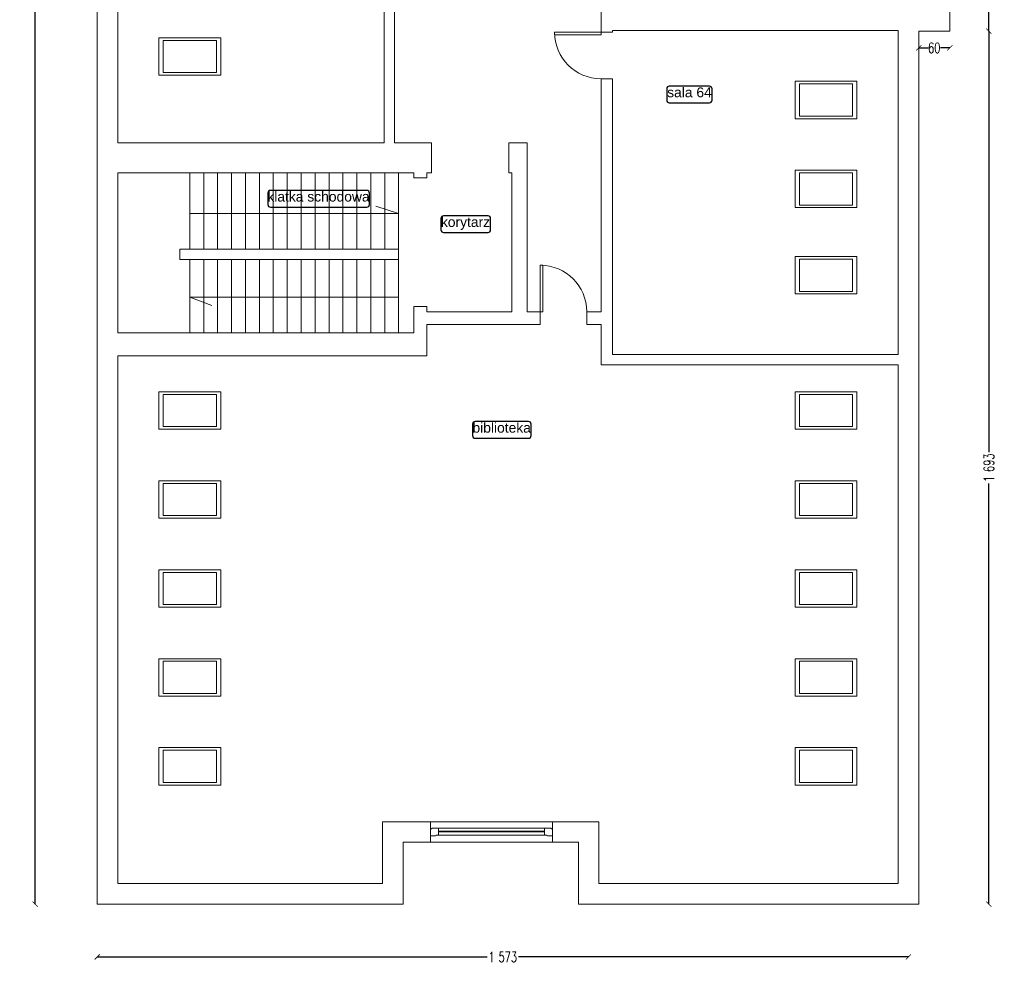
# Model space of a CAD drawing. Header units: centimetres. Extents: x -28146 to 19487, y -25160 to -2224.
# Tile 28 of 29: x 17578 to 19487, y -21728 to -19880. Entities that reach past the tile are written whole.
import ezdxf
from ezdxf.enums import TextEntityAlignment as Align

# ---------------------------------------------------------------- set-up
doc = ezdxf.new("R2010")
doc.units = ezdxf.units.CM
doc.header["$LTSCALE"] = 10
doc.linetypes.add('CONTINU', pattern=[0, 0])
for name, color, linetype, lineweight, true_color in [('IS_Okno_Drzwi', 7, 'Continuous', 9, 0x000000), ('IS_Room (Automatic)', 7, 'Continuous', 25, 0x000000), ('IS_Ściana1', 7, 'Continuous', 9, 0x000000)]:
    doc.layers.add(name, color=color, linetype=linetype, lineweight=lineweight, true_color=true_color)
doc.layers.add('Urzadzenia', color=7, linetype='CONTINU', lineweight=5)
doc.styles.add('Arial_____', font='arial.ttf')
doc.styles.add('styl1', font='simplex.shx', dxfattribs={"width": 0.7})
doc.dimstyles.new('100', dxfattribs={"dimtxt": 20, "dimasz": 10, "dimexe": 1.25, "dimexo": 0, "dimtad": 0, "dimdec": 1, "dimdsep": 46, "dimlunit": 6, "dimtxsty": 'styl1', "dimblk1": 'ARCHTICK', "dimblk2": 'ARCHTICK', "dimsah": 1, "dimcen": 5, "dimse1": 1, "dimse2": 1, "dimclrt": 256, "dimadec": 0, "dimazin": 0, "dimtfac": 1, "dimtdec": 1, "dimtmove": 0, "dimatfit": 3, "dimldrblk": 'ARCHTICK', "dimfxl": 1.25, "dimtolj": 1, "dimtzin": 0, "dimarcsym": 0})

# ---------------------------------------------------------------- blocks, each defined once
blk = doc.blocks.new('4_CoTo_OknoWScianie_2360_900_400_150_0_15_0_0_ExportItem_1_50_0_False__87f71fa3-f148-4722-b574-2038bd8a55f3_ExportItem')
at = {"layer": 'IS_Okno_Drzwi', "lineweight": -2}
blk.add_lwpolyline([(-1.18, -0.075), (-1.085, -0.075), (-1.075, -0.065), (-1.075, -0.06), (-1.03, -0.06), (-1.03, 0.075), (-1.1475, 0.075), (-1.1575, 0.065), (-1.1575, 0.06), (-1.18, 0.06)], close=True, dxfattribs=at)
at = {"layer": 'IS_Okno_Drzwi', "lineweight": -2, "extrusion": (0, 0, -1)}
for points in [[(1.03, 0.075), (-1.03, 0.075), (-1.03, -0.06), (1.03, -0.06)], [(-1.18, -0.075), (-1.085, -0.075), (-1.075, -0.065), (-1.075, -0.06), (-1.03, -0.06), (-1.03, 0.075), (-1.1475, 0.075), (-1.1575, 0.065), (-1.1575, 0.06), (-1.18, 0.06)]]:
    blk.add_lwpolyline(points, close=True, dxfattribs=at)
at = {"layer": 'IS_Okno_Drzwi', "lineweight": -2, "extrusion": (0, 0, -1), "elevation": -0.001}
blk.add_lwpolyline([(1.03, 0.015), (-1.03, 0.015), (-1.03, 0), (1.03, 0)], close=True, dxfattribs=at)
blk = doc.blocks.new('4_CoTo_DrzwiWScianie_900_2000_250_100_0_50_0_0_ExportItem_1_50_0_False__87f71fa3-f148-4722-b574-2038bd8a55f3_ExportItem')
at = {"layer": 'IS_Okno_Drzwi', "lineweight": -2, "extrusion": (0, 0, -1)}
blk.add_lwpolyline([(-0.45, 1.025), (-0.45, 0.125), (-0.4, 0.125), (-0.4, 1.025)], close=True, dxfattribs=at)
at = {"layer": 'IS_Okno_Drzwi', "lineweight": -2}
blk.add_arc((0.45, 0.125), 0.9, 90, 180, dxfattribs=at)
blk = doc.blocks.new('4_CoTo_DrzwiWScianie_900_2000_220_100_0_50_0_0_ExportItem_1_50_0_False__87f71fa3-f148-4722-b574-2038bd8a55f3_ExportItem')
at = {"layer": 'IS_Okno_Drzwi', "lineweight": -2, "extrusion": (0, 0, -1)}
blk.add_lwpolyline([(-0.45, 1.01), (-0.45, 0.11), (-0.4, 0.11), (-0.4, 1.01)], close=True, dxfattribs=at)
at = {"layer": 'IS_Okno_Drzwi', "lineweight": -2}
blk.add_arc((0.45, 0.11), 0.9, 90, 180, dxfattribs=at)
blk = doc.blocks.new('4_CoTo_OknoDachowe_1200_800_300_150_0_15_0_0_ExportItem_1_50_0_False__87f71fa3-f148-4722-b574-2038bd8a55f3_ExportItem')
at = {"layer": 'IS_Okno_Drzwi', "extrusion": (0, 1, 0)}
for points in [[(0.6, -0.4), (0.6, 0.4), (-0.6, 0.4), (-0.6, -0.4)], [(0.516, -0.344), (0.516, 0.344), (-0.516, 0.344), (-0.516, -0.344)]]:
    blk.add_lwpolyline(points, close=True, dxfattribs=at)
blk = doc.blocks.new('_ARCHTICK')
at = {"color": 0, "linetype": 'ByBlock', "const_width": 0.15}
blk.add_lwpolyline([(-0.5, -0.5), (0.5, 0.5)], dxfattribs=at)
blk = doc.blocks.new('*D590')
at = {"layer": 'Defpoints', "color": 0}
for p in [(19381.3, -18425.5), (19381.3, -19902.5), (19457.3, -19902.5)]:
    blk.add_point(p, dxfattribs=at)
at = {"layer": 'Urzadzenia', "color": 0, "lineweight": -2}
for p, q in [((19457.3, -18425.5), (19457.3, -19133.7)), ((19457.3, -19902.5), (19457.3, -19194.3))]:
    blk.add_line(p, q, dxfattribs=at)
at = {"layer": 'Urzadzenia', "color": 0, "lineweight": -2, "xscale": 10, "yscale": 10, "zscale": 10}
for p, rotation in [((19457.3, -18425.5), 90), ((19457.3, -19902.5), 270)]:
    blk.add_blockref('_ARCHTICK', p, dxfattribs=dict(at, rotation=rotation))
at = {"layer": 'Urzadzenia', "insert": (19457.3, -19164), "char_height": 20, "attachment_point": 5, "rotation": 90, "style": 'styl1'}
blk.add_mtext('\\A1;1\xa0477', dxfattribs=at)
blk = doc.blocks.new('*D592')
at = {"layer": 'Defpoints', "color": 0}
for p in [(19321.3, -19902.5), (19381.3, -19902.5), (19381.3, -19934.7)]:
    blk.add_point(p, dxfattribs=at)
at = {"layer": 'Urzadzenia', "color": 0, "lineweight": -2}
for p, q in [((19321.3, -19934.7), (19339.3, -19934.7)), ((19381.3, -19934.7), (19363.2, -19934.7))]:
    blk.add_line(p, q, dxfattribs=at)
at = {"layer": 'Urzadzenia', "color": 0, "lineweight": -2, "xscale": 10, "yscale": 10, "zscale": 10, "rotation": 180}
blk.add_blockref('_ARCHTICK', (19321.3, -19934.7), dxfattribs=at)
at = {"layer": 'Urzadzenia', "color": 0, "lineweight": -2, "xscale": 10, "yscale": 10, "zscale": 10}
blk.add_blockref('_ARCHTICK', (19381.3, -19934.7), dxfattribs=at)
at = {"layer": 'Urzadzenia', "insert": (19351.3, -19934.7), "char_height": 20, "attachment_point": 5, "style": 'styl1'}
blk.add_mtext('\\A1;60', dxfattribs=at)
blk = doc.blocks.new('*D593')
at = {"layer": 'Defpoints', "color": 0}
for p in [(19381.3, -19902.5), (19321.3, -21595.5), (19457.3, -21595.5)]:
    blk.add_point(p, dxfattribs=at)
at = {"layer": 'Urzadzenia', "color": 0, "lineweight": -2}
for p, q in [((19457.3, -19902.5), (19457.3, -20718.7)), ((19457.3, -21595.5), (19457.3, -20779.3))]:
    blk.add_line(p, q, dxfattribs=at)
at = {"layer": 'Urzadzenia', "color": 0, "lineweight": -2, "xscale": 10, "yscale": 10, "zscale": 10}
for p, rotation in [((19457.3, -19902.5), 90), ((19457.3, -21595.5), 270)]:
    blk.add_blockref('_ARCHTICK', p, dxfattribs=dict(at, rotation=rotation))
at = {"layer": 'Urzadzenia', "insert": (19457.3, -20749), "char_height": 20, "attachment_point": 5, "rotation": 90, "style": 'styl1'}
blk.add_mtext('\\A1;1\xa0693', dxfattribs=at)
blk = doc.blocks.new('*D594')
at = {"layer": 'Defpoints', "color": 0}
for p in [(17728.3, -21595.5), (19301.3, -21595.5), (17728.3, -21697.8)]:
    blk.add_point(p, dxfattribs=at)
at = {"layer": 'Urzadzenia', "color": 0, "lineweight": -2}
for p, q in [((17728.3, -21697.8), (18484.5, -21697.8)), ((19301.3, -21697.8), (18545.1, -21697.8))]:
    blk.add_line(p, q, dxfattribs=at)
at = {"layer": 'Urzadzenia', "color": 0, "lineweight": -2, "xscale": 10, "yscale": 10, "zscale": 10, "rotation": 180}
blk.add_blockref('_ARCHTICK', (17728.3, -21697.8), dxfattribs=at)
at = {"layer": 'Urzadzenia', "color": 0, "lineweight": -2, "xscale": 10, "yscale": 10, "zscale": 10}
blk.add_blockref('_ARCHTICK', (19301.3, -21697.8), dxfattribs=at)
at = {"layer": 'Urzadzenia', "insert": (18514.8, -21697.8), "char_height": 20, "attachment_point": 5, "style": 'styl1'}
blk.add_mtext('\\A1;1\xa0573', dxfattribs=at)
blk = doc.blocks.new('*D595')
at = {"layer": 'Defpoints', "color": 0}
for p in [(17607.9, -16630.5), (17728.3, -16630.5), (17728.3, -21595.5)]:
    blk.add_point(p, dxfattribs=at)
at = {"layer": 'Urzadzenia', "color": 0, "lineweight": -2}
for p, q in [((17607.9, -16630.5), (17607.9, -19081.3)), ((17607.9, -21595.5), (17607.9, -19144.6))]:
    blk.add_line(p, q, dxfattribs=at)
at = {"layer": 'Urzadzenia', "color": 0, "lineweight": -2, "xscale": 10, "yscale": 10, "zscale": 10}
for p, rotation in [((17607.9, -16630.5), 90), ((17607.9, -21595.5), 270)]:
    blk.add_blockref('_ARCHTICK', p, dxfattribs=dict(at, rotation=rotation))
at = {"layer": 'Urzadzenia', "insert": (17607.9, -19113), "char_height": 20, "attachment_point": 5, "rotation": 90, "style": 'styl1'}
blk.add_mtext('\\A1;4\xa0965', dxfattribs=at)

msp = doc.modelspace()

# ---------------------------------------------------------------- linework, layer by layer
at = {"layer": 'IS_Room (Automatic)'}
for points, elevation in [([(18837.55, -20041.35), (18915.45, -20041.35, 0.4142136), (18920.45, -20036.35), (18920.45, -20014.06, 0.4142136), (18915.45, -20009.06), (18837.55, -20009.06, 0.4142136), (18832.55, -20014.06), (18832.55, -20036.35, 0.4142136)], 20688.4), ([(18064.22, -20243.57), (18251.19, -20243.57, 0.4142136), (18256.19, -20238.57), (18256.19, -20216.28, 0.4142136), (18251.19, -20211.28), (18064.22, -20211.28, 0.4142136), (18059.22, -20216.28), (18059.22, -20238.57, 0.4142136)], 20688.5), ([(18399.8, -20292.77), (18486.2, -20292.77, 0.4142136), (18491.2, -20287.77), (18491.2, -20265.5, 0.4142136), (18486.2, -20260.5), (18399.8, -20260.5, 0.4142136), (18394.8, -20265.5), (18394.8, -20287.77, 0.4142136)], 20689.6), ([(18461.16, -20691.76), (18564.66, -20691.76, 0.4142136), (18569.66, -20686.76), (18569.66, -20664.49, 0.4142136), (18564.66, -20659.49), (18461.16, -20659.49, 0.4142136), (18456.16, -20664.49), (18456.16, -20686.76, 0.4142136)], 20689.4)]:
    msp.add_lwpolyline(points, format="xyb", close=True, dxfattribs=dict(at, elevation=elevation))
at = {"layer": 'IS_Ściana1'}
for p, q in [((18727.17, -19904.48, 3209.22), (18705.17, -19904.48, 3209.22)), ((18727.17, -19994.48, 3209.22), (18705.17, -19994.48, 3209.22)), ((18376.37, -20177.09, 3209.22), (18376.37, -20119.09, 3209.22)), ((18526.37, -20177.09, 3209.22), (18526.37, -20119.09, 3209.22)), ((17907.82, -20325.07, 3209.22), (17907.82, -20177.09, 3209.22)), ((17934.82, -20325.07, 3209.22), (17934.82, -20177.09, 3209.22)), ((17961.82, -20325.07, 3209.22), (17961.82, -20177.09, 3209.22)), ((17988.82, -20325.07, 3209.22), (17988.82, -20177.09, 3209.22)), ((18015.82, -20325.07, 3209.22), (18015.82, -20177.09, 3209.22)), ((18042.82, -20325.07, 3209.22), (18042.82, -20177.09, 3209.22)), ((18069.82, -20325.07, 3209.22), (18069.82, -20177.09, 3209.22)), ((18096.82, -20325.07, 3209.22), (18096.82, -20177.09, 3209.22)), ((18123.82, -20325.07, 3209.22), (18123.82, -20177.09, 3209.22)), ((18150.82, -20325.07, 3209.22), (18150.82, -20177.09, 3209.22)), ((18177.82, -20325.07, 3209.22), (18177.82, -20177.09, 3209.22)), ((18204.82, -20325.07, 3209.22), (18204.82, -20177.09, 3209.22)), ((18231.82, -20325.07, 3209.22), (18231.82, -20177.09, 3209.22)), ((18258.82, -20325.07, 3209.22), (18258.82, -20177.09, 3209.22)), ((18285.82, -20325.07, 3209.22), (18285.82, -20177.09, 3209.22)), ((18312.82, -20487.09, 3209.22), (18312.82, -20177.09, 3209.22)), ((18342.27, -20186.49, 3209.22), (18367.27, -20186.49, 3209.22)), ((18312.82, -20255.96, 3209.22), (18268.52, -20241.66, 3.91)), ((17907.82, -20255.96, 3209.22), (18312.82, -20255.96, 3209.22)), ((17888.28, -20325.07, 3209.22), (18312.82, -20325.07, 3209.22)), ((17888.28, -20325.07, 3209.22), (17888.28, -20345.07, 3209.22)), ((17888.28, -20345.07, 3209.22), (18312.82, -20345.07, 3209.22)), ((17907.82, -20487.09, 3209.22), (17907.82, -20345.07, 3209.22)), ((17934.82, -20487.09, 3209.22), (17934.82, -20345.07, 3209.22)), ((17961.82, -20487.09, 3209.22), (17961.82, -20345.07, 3209.22)), ((17988.82, -20487.09, 3209.22), (17988.82, -20345.07, 3209.22)), ((18015.82, -20487.09, 3209.22), (18015.82, -20345.07, 3209.22)), ((18042.82, -20487.09, 3209.22), (18042.82, -20345.07, 3209.22)), ((18069.82, -20487.09, 3209.22), (18069.82, -20345.07, 3209.22)), ((18096.82, -20487.09, 3209.22), (18096.82, -20345.07, 3209.22)), ((18123.82, -20487.09, 3209.22), (18123.82, -20345.07, 3209.22)), ((18150.82, -20487.09, 3209.22), (18150.82, -20345.07, 3209.22)), ((18177.82, -20487.09, 3209.22), (18177.82, -20345.07, 3209.22)), ((18204.82, -20487.09, 3209.22), (18204.82, -20345.07, 3209.22)), ((18231.82, -20487.09, 3209.22), (18231.82, -20345.07, 3209.22)), ((18258.82, -20487.09, 3209.22), (18258.82, -20345.07, 3209.22)), ((18285.82, -20487.09, 3209.22), (18285.82, -20345.07, 3209.22)), ((18312.82, -20418.02, 3209.22), (17907.82, -20418.02, 3209.22)), ((17907.82, -20418.02, 3209.22), (17950.72, -20434.17, 3.91)), ((18342.27, -20436.49, 3209.22), (18367.27, -20436.49, 3209.22)), ((18587.48, -20446.38, 3209.22), (18587.48, -20471.38, 3209.22)), ((18677.48, -20446.38, 3209.22), (18677.48, -20471.38, 3209.22)), ((18374.84, -21475.46, 3209.22), (18374.84, -21435.46, 3209.22)), ((18610.84, -21475.46, 3209.22), (18610.84, -21435.46, 3209.22))]:
    msp.add_line(p, q, dxfattribs=at)
at = {"layer": 'IS_Ściana1', "extrusion": (1, 0, 0)}
for points, elevation in [([(-18810.35, 3209.22), (-20119.09, 3209.22)], 17728.27), ([(-18810.35, 3209.22), (-20119.09, 3209.22)], 17768.27), ([(-19902.46, 3209.22), (-19723.07, 3209.22)], 19381.27), ([(-19863.24, 3209.22), (-19901.24, 3209.22)], 18705.17), ([(-19904.48, 3209.22), (-19901.24, 3209.22)], 18705.17), ([(-19904.48, 3209.22), (-19901.24, 3209.22)], 18727.17), ([(-20529.24, 3209.22), (-19901.24, 3209.22)], 19281.27), ([(-20529.24, 3209.22), (-19902.46, 3209.22)], 19321.27), ([(-20446.38, 3209.22), (-19994.48, 3209.22)], 18705.17), ([(-20446.38, 3209.22), (-19994.48, 3209.22)], 18727.17), ([(-20119.09, 3209.22), (-20177.09, 3209.22)], 17728.27), ([(-20119.09, 3209.22), (-20177.09, 3209.22)], 18562.09), ([(-20177.09, 3209.22), (-20487.09, 3209.22)], 17728.27), ([(-20177.09, 3209.22), (-20487.09, 3209.22)], 17768.27), ([(-20177.09, 3209.22), (-20186.49, 3209.22)], 18342.27), ([(-20177.09, 3209.22), (-20186.49, 3209.22)], 18367.27), ([(-20177.09, 3209.22), (-20446.38, 3209.22)], 18532.09), ([(-20177.09, 3209.22), (-20446.38, 3209.22)], 18562.09), ([(-20436.49, 3209.22), (-20446.38, 3209.22)], 18342.27), ([(-20446.38, 3209.22), (-20471.38, 3209.22)], 18342.27), ([(-20436.49, 3209.22), (-20446.38, 3209.22)], 18367.27), ([(-20471.38, 3209.22), (-20446.38, 3209.22)], 18727.17), ([(-20471.38, 3209.22), (-20487.09, 3209.22)], 18342.27), ([(-20471.38, 3209.22), (-20487.09, 3209.22)], 18367.27), ([(-20549.24, 3209.22), (-20471.38, 3209.22)], 18705.17), ([(-20529.24, 3209.22), (-20471.38, 3209.22)], 18727.17), ([(-20487.09, 3209.22), (-20532.09, 3209.22)], 17728.27), ([(-20532.09, 3209.22), (-20487.09, 3209.22)], 18367.27), ([(-20532.09, 3209.22), (-21595.46, 3209.22)], 17728.27), ([(-20532.09, 3209.22), (-21555.46, 3209.22)], 17768.27), ([(-20549.24, 3209.22), (-20529.24, 3209.22)], 19321.27), ([(-21555.46, 3209.22), (-20549.24, 3209.22)], 19281.27), ([(-21595.46, 3209.22), (-20549.24, 3209.22)], 19321.27), ([(-21555.46, 3209.22), (-21435.46, 3209.22)], 18281.27), ([(-21435.46, 3209.22), (-21555.46, 3209.22)], 18701.27), ([(-21595.46, 3209.22), (-21475.46, 3209.22)], 18321.27), ([(-21475.46, 3209.22), (-21595.46, 3209.22)], 18661.27)]:
    msp.add_lwpolyline(points, dxfattribs=dict(at, elevation=elevation))
at = {"layer": 'IS_Ściana1', "elevation": 3209.22}
for points in [[(18285.05, -20119.09), (18284.85, -19242.75)], [(18305.05, -20119.09), (18304.85, -19242.75)], [(18367.27, -20532.09), (17768.27, -20532.09)]]:
    msp.add_lwpolyline(points, dxfattribs=at)
at = {"layer": 'IS_Ściana1', "extrusion": (0, 1, 0)}
for points, elevation in [([(-18727.17, 3209.22), (-18750.27, 3209.22)], -19901.24), ([(-18750.27, 3209.22), (-18770.27, 3209.22)], -19901.24), ([(-18770.27, 3209.22), (-19281.27, 3209.22)], -19901.24), ([(-19341.27, 3209.22), (-19321.27, 3209.22)], -19902.46), ([(-19381.27, 3209.22), (-19341.27, 3209.22)], -19902.46), ([(-17768.27, 3209.22), (-18285.05, 3209.22)], -20119.09), ([(-18305.05, 3209.22), (-18342.27, 3209.22)], -20119.09), ([(-18342.27, 3209.22), (-18367.27, 3209.22)], -20119.09), ([(-18367.27, 3209.22), (-18376.37, 3209.22)], -20119.09), ([(-18526.37, 3209.22), (-18562.09, 3209.22)], -20119.09), ([(-17768.27, 3209.22), (-18285.05, 3209.22)], -20177.09), ([(-18285.05, 3209.22), (-18305.05, 3209.22)], -20177.09), ([(-18305.05, 3209.22), (-18342.27, 3209.22)], -20177.09), ([(-18367.27, 3209.22), (-18376.37, 3209.22)], -20177.09), ([(-18526.37, 3209.22), (-18532.09, 3209.22)], -20177.09), ([(-18532.09, 3209.22), (-18367.27, 3209.22)], -20446.38), ([(-18587.48, 3209.22), (-18562.09, 3209.22)], -20446.38), ([(-18705.17, 3209.22), (-18677.48, 3209.22)], -20446.38), ([(-18532.09, 3209.22), (-18367.27, 3209.22)], -20471.38), ([(-18562.09, 3209.22), (-18532.09, 3209.22)], -20471.38), ([(-18587.48, 3209.22), (-18562.09, 3209.22)], -20471.38), ([(-18705.17, 3209.22), (-18677.48, 3209.22)], -20471.38), ([(-18342.27, 3209.22), (-17768.27, 3209.22)], -20487.09), ([(-19281.27, 3209.22), (-18727.17, 3209.22)], -20529.24), ([(-18705.17, 3209.22), (-18727.17, 3209.22)], -20549.24), ([(-19281.27, 3209.22), (-18727.17, 3209.22)], -20549.24), ([(-18281.27, 3209.22), (-18321.27, 3209.22)], -21435.46), ([(-18321.27, 3209.22), (-18374.84, 3209.22)], -21435.46), ([(-18374.84, 3209.22), (-18610.84, 3209.22)], -21435.46), ([(-18610.84, 3209.22), (-18661.27, 3209.22)], -21435.46), ([(-18701.27, 3209.22), (-18661.27, 3209.22)], -21435.46), ([(-18321.27, 3209.22), (-18374.84, 3209.22)], -21475.46), ([(-18374.84, 3209.22), (-18610.84, 3209.22)], -21475.46), ([(-18610.84, 3209.22), (-18661.27, 3209.22)], -21475.46), ([(-17768.27, 3209.22), (-18281.27, 3209.22)], -21555.46), ([(-18701.27, 3209.22), (-19281.27, 3209.22)], -21555.46), ([(-17728.27, 3209.22), (-17768.27, 3209.22)], -21595.46), ([(-17768.27, 3209.22), (-18281.27, 3209.22)], -21595.46), ([(-18321.27, 3209.22), (-18281.27, 3209.22)], -21595.46), ([(-18661.27, 3209.22), (-18701.27, 3209.22)], -21595.46), ([(-18701.27, 3209.22), (-19281.27, 3209.22)], -21595.46), ([(-19321.27, 3209.22), (-19281.27, 3209.22)], -21595.46)]:
    msp.add_lwpolyline(points, dxfattribs=dict(at, elevation=elevation))

# ---------------------------------------------------------------- block references
at = {"layer": 'IS_Okno_Drzwi', "xscale": 100, "yscale": 100, "zscale": 100, "rotation": 90}
msp.add_blockref('4_CoTo_DrzwiWScianie_900_2000_220_100_0_50_0_0_ExportItem_1_50_0_False__87f71fa3-f148-4722-b574-2038bd8a55f3_ExportItem', (18716.17, -19949.48, 10000.8), dxfattribs=at)
at = {"layer": 'IS_Okno_Drzwi', "extrusion": (-1.6647e-16, -0.906219, 0.422808), "yscale": 100, "zscale": 100, "rotation": 180}
for p, xscale in [((17908.01, -8435.61, 18080.33), 99.99999999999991), ((19141.53, -2656.89, 20869.7), 99.99999999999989), ((19141.53, -2729.83, 21026.02), 99.99999999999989), ((19141.53, -2802.76, 21176.74), 99.99999999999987), ((17908.01, -8725.98, 18702.68), 99.99999999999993), ((17908.01, -8798.91, 18859), 99.9999999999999), ((17908.01, -8871.84, 19015.32), 99.9999999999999), ((17908.01, -8944.78, 19171.64), 99.9999999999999), ((17908.01, -9017.71, 19327.96), 99.9999999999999)]:
    msp.add_blockref('4_CoTo_OknoDachowe_1200_800_300_150_0_15_0_0_ExportItem_1_50_0_False__87f71fa3-f148-4722-b574-2038bd8a55f3_ExportItem', p, dxfattribs=dict(at, xscale=xscale))
at = {"layer": 'IS_Okno_Drzwi', "yscale": 100, "zscale": 100}
for name, p, xscale in [('4_CoTo_DrzwiWScianie_900_2000_250_100_0_50_0_0_ExportItem_1_50_0_False__87f71fa3-f148-4722-b574-2038bd8a55f3_ExportItem', (18632.48, -20458.88, 10000.7), -100), ('4_CoTo_OknoWScianie_2360_900_400_150_0_15_0_0_ExportItem_1_50_0_False__87f71fa3-f148-4722-b574-2038bd8a55f3_ExportItem', (18492.84, -21455.46, 10000.4), 100)]:
    msp.add_blockref(name, p, dxfattribs=dict(at, xscale=xscale))
at = {"layer": 'IS_Okno_Drzwi', "extrusion": (1.6647e-16, -0.906219, 0.422808), "yscale": 100, "zscale": 100, "rotation": 180}
for p, xscale in [((19141.53, -2911.53, 21415.48), -99.9999999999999), ((19141.53, -2984.47, 21571.8), -99.99999999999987), ((19141.53, -3057.4, 21728.12), -99.99999999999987), ((19141.53, -3130.33, 21884.44), -99.99999999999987), ((19141.53, -3203.27, 22040.77), -99.99999999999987)]:
    msp.add_blockref('4_CoTo_OknoDachowe_1200_800_300_150_0_15_0_0_ExportItem_1_50_0_False__87f71fa3-f148-4722-b574-2038bd8a55f3_ExportItem', p, dxfattribs=dict(at, xscale=xscale))

# ---------------------------------------------------------------- texts
at = {"layer": 'IS_Room (Automatic)', "style": 'Arial_____'}
for s, p in [('sala 64', (18876.73, -20036.35, 20688.4)), ('klatka schodowa', (18157.39, -20238.57, 20688.5)), ('korytarz', (18442.41, -20287.77, 20689.6)), ('biblioteka', (18512.6, -20686.76, 20689.4))]:
    msp.add_text(s, height=19.2, dxfattribs=at).set_placement(p, align=Align.BOTTOM_CENTER)

# ---------------------------------------------------------------- dimensions: what is measured, and where the dimension line sits
at = {"layer": 'Urzadzenia'}
for base, p1, p2, picture, middle in [((17607.88, -16630.46), (17728.27, -21595.46), (17728.27, -16630.46), '*D595', (17607.88, -19112.96)), ((19457.33, -19902.46), (19381.27, -18425.46, 3209.22), (19381.27, -19902.46, 3209.22), '*D590', (19457.33, -19163.96)), ((19457.33, -21595.46), (19381.27, -19902.46), (19321.27, -21595.46, 3209.22), '*D593', (19457.33, -20748.96))]:
    dim = msp.add_linear_dim(base=base, p1=p1, p2=p2, angle=90, dimstyle='100', dxfattribs=at)
    dim.commit()
    dim.dimension.update_dxf_attribs({"geometry": picture, "text_midpoint": middle})
for base, p1, p2, picture, middle in [((19381.27, -19934.67), (19321.27, -19902.46, 3209.22), (19381.27, -19902.46), '*D592', (19351.27, -19934.67)), ((17728.27, -21697.78), (19301.27, -21595.46, 3209.22), (17728.27, -21595.46, 3209.22), '*D594', (18514.77, -21697.78))]:
    dim = msp.add_linear_dim(base=base, p1=p1, p2=p2, dimstyle='100', dxfattribs=at)
    dim.commit()
    dim.dimension.update_dxf_attribs({"geometry": picture, "text_midpoint": middle})

doc.saveas('drawing.dxf')
